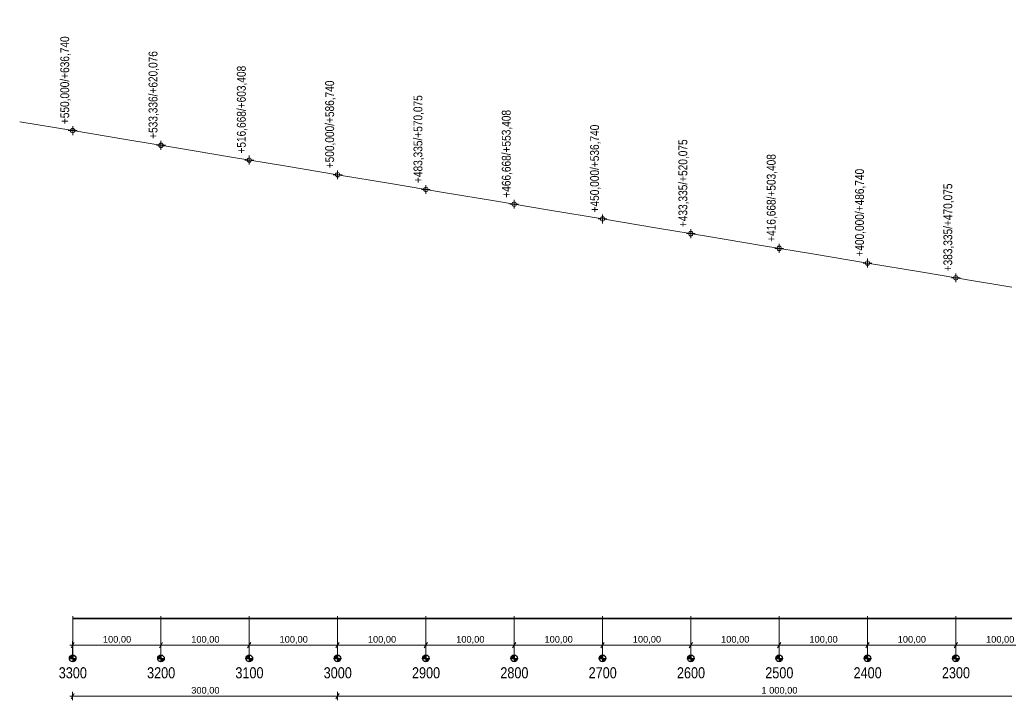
# Model space of a CAD drawing. Header units: metres. Extents: x -3374 to 8479, y -95 to 676.
# Tile 1 of 7: x -3374 to -2259, y -95 to 676. Entities that reach past the tile are written whole.
import ezdxf

# ---------------------------------------------------------------- set-up
doc = ezdxf.new("R2010")
doc.units = ezdxf.units.M
doc.header["$MEASUREMENT"] = 0
for name, color, linetype, lineweight in [('706-L Płaszczyzny podejścia 3D dla 3_3 km2', 4, 'Continuous', 20), ('727-L Wymiary opisy dla przekroju 1_50001', 7, 'Continuous', 13), ('727-L Wymiary opisy dla przekroju 1_500085', 1, 'Continuous', 25), ('730-L Profil terenu 2D223', 35, 'Continuous', 35)]:
    doc.layers.add(name, color=color, linetype=linetype, lineweight=lineweight)
doc.layers.add('727-L Wymiary opisy dla przekroju 1_5000', color=7, linetype='Continuous')
doc.styles.add('STYL_AUTOMATYCZNY_1', font='arial.ttf')
doc.styles.add('STYL_AUTOMATYCZNY_2', font='ARIALN.TTF')
doc.linetypes.add('Krawędź trawnika', pattern='A,0,[1,88_A.SC.03 Profile podejścia 1_50001.Shx,S=1.190476,R=0,X=0,Y=26.220759],-150,0', length=150)
doc.dimstyles.new('STYL_AUTOMATYCZNY__1', dxfattribs={"dimtxt": 7.5, "dimasz": 4.75, "dimexe": 0.18, "dimexo": 0.3, "dimgap": 0, "dimtad": 1, "dimtih": 1, "dimtoh": 1, "dimzin": 0, "dimdsep": 46, "dimtxsty": 'STYL_AUTOMATYCZNY_1', "dimblk": 'ARROWHEAD_2', "dimblk1": 'ARROWHEAD_2', "dimblk2": 'ARROWHEAD_2', "dimcen": 0.09, "dimclrd": 7, "dimclre": 7, "dimclrt": 1, "dimazin": 0, "dimtfac": 1, "dimtdec": 4, "dimtmove": 0, "dimatfit": 3, "dimfxl": 1, "dimtolj": 1, "dimtzin": 0, "dimarcsym": 0})
doc.dimstyles.new('STYL_AUTOMATYCZNY__2', dxfattribs={"dimtxt": 7.5, "dimasz": 4.75, "dimexe": 0.18, "dimexo": 0.0625, "dimgap": 0, "dimtad": 1, "dimtih": 1, "dimtoh": 1, "dimzin": 0, "dimdsep": 46, "dimtxsty": 'STYL_AUTOMATYCZNY_1', "dimblk": 'ARROWHEAD_2', "dimblk1": 'ARROWHEAD_2', "dimblk2": 'ARROWHEAD_2', "dimcen": 0.09, "dimse1": 1, "dimse2": 1, "dimclrd": 7, "dimclre": 7, "dimclrt": 1, "dimazin": 0, "dimtfac": 1, "dimtdec": 4, "dimtmove": 0, "dimatfit": 3, "dimfxl": 1, "dimtolj": 1, "dimtzin": 0, "dimarcsym": 0})

# ---------------------------------------------------------------- blocks, each defined once
blk = doc.blocks.new('*D1')
at = {"layer": '727-L Wymiary opisy dla przekroju 1_50001', "color": 7, "linetype": 'Continuous', "lineweight": 13}
for p, q in [((-3317.3, -32.7), (-3314.3, -32.7)), ((-3312.5, -29.6), (-3316.1, -35.8)), ((-3314.3, -47.3), (-3314.3, -28)), ((-3314.3, -32.7), (-3214.3, -32.7)), ((-3212.5, -29.6), (-3216.1, -35.8)), ((-3214.3, -47.3), (-3214.3, -28))]:
    blk.add_line(p, q, dxfattribs=at)
at = {"layer": '727-L Wymiary opisy dla przekroju 1_500085', "color": 1, "lineweight": 25, "insert": (-3280, -31.2), "char_height": 7.5, "attachment_point": 7, "style": 'STYL_AUTOMATYCZNY_1'}
blk.add_mtext('\\A1;{\\pql;\\fArial|b0|i0|c238|p0;\\W1.000000;100,00}', dxfattribs=at)
blk = doc.blocks.new('ARROWHEAD_2')
at = {"color": 0, "linetype": 'Continuous', "lineweight": 0}
for p, q in [((0, 0), (-1, 0)), ((-0.38, -0.66), (0.38, 0.66))]:
    blk.add_line(p, q, dxfattribs=at)
blk = doc.blocks.new('*D3')
at = {"layer": '727-L Wymiary opisy dla przekroju 1_50001', "color": 7, "linetype": 'Continuous', "lineweight": 13}
for p, q in [((-3212.5, -29.6), (-3216.1, -35.8)), ((-3214.3, -47.3), (-3214.3, -28)), ((-3214.3, -32.7), (-3114.3, -32.7)), ((-3112.5, -29.6), (-3116.1, -35.8)), ((-3114.3, -47.3), (-3114.3, -28))]:
    blk.add_line(p, q, dxfattribs=at)
at = {"layer": '727-L Wymiary opisy dla przekroju 1_500085', "color": 1, "lineweight": 25, "insert": (-3180, -31.2), "char_height": 7.5, "attachment_point": 7, "style": 'STYL_AUTOMATYCZNY_1'}
blk.add_mtext('\\A1;{\\pql;\\fArial|b0|i0|c238|p0;\\W1.000000;100,00}', dxfattribs=at)
blk = doc.blocks.new('*D4')
at = {"layer": '727-L Wymiary opisy dla przekroju 1_50001', "color": 7, "linetype": 'Continuous', "lineweight": 13}
for p, q in [((-3112.5, -29.6), (-3116.1, -35.8)), ((-3114.3, -47.3), (-3114.3, -28)), ((-3114.3, -32.7), (-3014.3, -32.7)), ((-3012.5, -29.6), (-3016.1, -35.8)), ((-3014.3, -47.3), (-3014.3, -28))]:
    blk.add_line(p, q, dxfattribs=at)
at = {"layer": '727-L Wymiary opisy dla przekroju 1_500085', "color": 1, "lineweight": 25, "insert": (-3080, -31.2), "char_height": 7.5, "attachment_point": 7, "style": 'STYL_AUTOMATYCZNY_1'}
blk.add_mtext('\\A1;{\\pql;\\fArial|b0|i0|c238|p0;\\W1.000000;100,00}', dxfattribs=at)
blk = doc.blocks.new('*D5')
at = {"layer": '727-L Wymiary opisy dla przekroju 1_50001', "color": 7, "linetype": 'Continuous', "lineweight": 13}
for p, q in [((-3012.5, -29.6), (-3016.1, -35.8)), ((-3014.3, -47.3), (-3014.3, -28)), ((-3014.3, -32.7), (-2914.3, -32.7)), ((-2912.5, -29.6), (-2916.1, -35.8)), ((-2914.3, -47.3), (-2914.3, -28))]:
    blk.add_line(p, q, dxfattribs=at)
at = {"layer": '727-L Wymiary opisy dla przekroju 1_500085', "color": 1, "lineweight": 25, "insert": (-2980, -31.2), "char_height": 7.5, "attachment_point": 7, "style": 'STYL_AUTOMATYCZNY_1'}
blk.add_mtext('\\A1;{\\pql;\\fArial|b0|i0|c238|p0;\\W1.000000;100,00}', dxfattribs=at)
blk = doc.blocks.new('*D6')
at = {"layer": '727-L Wymiary opisy dla przekroju 1_50001', "color": 7, "linetype": 'Continuous', "lineweight": 13}
for p, q in [((-2912.5, -29.6), (-2916.1, -35.8)), ((-2914.3, -47.3), (-2914.3, -28)), ((-2914.3, -32.7), (-2814.3, -32.7)), ((-2812.5, -29.6), (-2816.1, -35.8)), ((-2814.3, -47.3), (-2814.3, -28))]:
    blk.add_line(p, q, dxfattribs=at)
at = {"layer": '727-L Wymiary opisy dla przekroju 1_500085', "color": 1, "lineweight": 25, "insert": (-2880, -31.2), "char_height": 7.5, "attachment_point": 7, "style": 'STYL_AUTOMATYCZNY_1'}
blk.add_mtext('\\A1;{\\pql;\\fArial|b0|i0|c238|p0;\\W1.000000;100,00}', dxfattribs=at)
blk = doc.blocks.new('*D7')
at = {"layer": '727-L Wymiary opisy dla przekroju 1_50001', "color": 7, "linetype": 'Continuous', "lineweight": 13}
for p, q in [((-2812.5, -29.6), (-2816.1, -35.8)), ((-2814.3, -47.3), (-2814.3, -28)), ((-2814.3, -32.7), (-2714.3, -32.7)), ((-2712.5, -29.6), (-2716.1, -35.8)), ((-2714.3, -47.3), (-2714.3, -28))]:
    blk.add_line(p, q, dxfattribs=at)
at = {"layer": '727-L Wymiary opisy dla przekroju 1_500085', "color": 1, "lineweight": 25, "insert": (-2780, -31.2), "char_height": 7.5, "attachment_point": 7, "style": 'STYL_AUTOMATYCZNY_1'}
blk.add_mtext('\\A1;{\\pql;\\fArial|b0|i0|c238|p0;\\W1.000000;100,00}', dxfattribs=at)
blk = doc.blocks.new('*D8')
at = {"layer": '727-L Wymiary opisy dla przekroju 1_50001', "color": 7, "linetype": 'Continuous', "lineweight": 13}
for p, q in [((-2712.5, -29.6), (-2716.1, -35.8)), ((-2714.3, -47.3), (-2714.3, -28)), ((-2714.3, -32.7), (-2614.3, -32.7)), ((-2612.5, -29.6), (-2616.1, -35.8)), ((-2614.3, -47.3), (-2614.3, -28))]:
    blk.add_line(p, q, dxfattribs=at)
at = {"layer": '727-L Wymiary opisy dla przekroju 1_500085', "color": 1, "lineweight": 25, "insert": (-2680, -31.2), "char_height": 7.5, "attachment_point": 7, "style": 'STYL_AUTOMATYCZNY_1'}
blk.add_mtext('\\A1;{\\pql;\\fArial|b0|i0|c238|p0;\\W1.000000;100,00}', dxfattribs=at)
blk = doc.blocks.new('*D9')
at = {"layer": '727-L Wymiary opisy dla przekroju 1_50001', "color": 7, "linetype": 'Continuous', "lineweight": 13}
for p, q in [((-2612.5, -29.6), (-2616.1, -35.8)), ((-2614.3, -47.3), (-2614.3, -28)), ((-2614.3, -32.7), (-2514.3, -32.7)), ((-2512.5, -29.6), (-2516.1, -35.8)), ((-2514.3, -47.3), (-2514.3, -28))]:
    blk.add_line(p, q, dxfattribs=at)
at = {"layer": '727-L Wymiary opisy dla przekroju 1_500085', "color": 1, "lineweight": 25, "insert": (-2580, -31.2), "char_height": 7.5, "attachment_point": 7, "style": 'STYL_AUTOMATYCZNY_1'}
blk.add_mtext('\\A1;{\\pql;\\fArial|b0|i0|c238|p0;\\W1.000000;100,00}', dxfattribs=at)
blk = doc.blocks.new('*D10')
at = {"layer": '727-L Wymiary opisy dla przekroju 1_50001', "color": 7, "linetype": 'Continuous', "lineweight": 13}
for p, q in [((-2512.5, -29.6), (-2516.1, -35.8)), ((-2514.3, -47.3), (-2514.3, -28)), ((-2514.3, -32.7), (-2414.3, -32.7)), ((-2412.5, -29.6), (-2416.1, -35.8)), ((-2414.3, -47.3), (-2414.3, -28))]:
    blk.add_line(p, q, dxfattribs=at)
at = {"layer": '727-L Wymiary opisy dla przekroju 1_500085', "color": 1, "lineweight": 25, "insert": (-2480, -31.2), "char_height": 7.5, "attachment_point": 7, "style": 'STYL_AUTOMATYCZNY_1'}
blk.add_mtext('\\A1;{\\pql;\\fArial|b0|i0|c238|p0;\\W1.000000;100,00}', dxfattribs=at)
blk = doc.blocks.new('*D11')
at = {"layer": '727-L Wymiary opisy dla przekroju 1_50001', "color": 7, "linetype": 'Continuous', "lineweight": 13}
for p, q in [((-2412.5, -29.6), (-2416.1, -35.8)), ((-2414.3, -47.3), (-2414.3, -28)), ((-2414.3, -32.7), (-2314.3, -32.7)), ((-2312.5, -29.6), (-2316.1, -35.8)), ((-2314.3, -47.3), (-2314.3, -28))]:
    blk.add_line(p, q, dxfattribs=at)
at = {"layer": '727-L Wymiary opisy dla przekroju 1_500085', "color": 1, "lineweight": 25, "insert": (-2380, -31.2), "char_height": 7.5, "attachment_point": 7, "style": 'STYL_AUTOMATYCZNY_1'}
blk.add_mtext('\\A1;{\\pql;\\fArial|b0|i0|c238|p0;\\W1.000000;100,00}', dxfattribs=at)
blk = doc.blocks.new('*D12')
at = {"layer": '727-L Wymiary opisy dla przekroju 1_50001', "color": 7, "linetype": 'Continuous', "lineweight": 13}
for p, q in [((-2312.5, -29.6), (-2316.1, -35.8)), ((-2314.3, -47.3), (-2314.3, -28)), ((-2314.3, -32.7), (-2214.3, -32.7)), ((-2212.5, -29.6), (-2216.1, -35.8)), ((-2214.3, -47.3), (-2214.3, -28))]:
    blk.add_line(p, q, dxfattribs=at)
at = {"layer": '727-L Wymiary opisy dla przekroju 1_500085', "color": 1, "lineweight": 25, "insert": (-2280, -31.2), "char_height": 7.5, "attachment_point": 7, "style": 'STYL_AUTOMATYCZNY_1'}
blk.add_mtext('\\A1;{\\pql;\\fArial|b0|i0|c238|p0;\\W1.000000;100,00}', dxfattribs=at)
blk = doc.blocks.new('*D73')
at = {"layer": '727-L Wymiary opisy dla przekroju 1_50001', "color": 7, "linetype": 'Continuous', "lineweight": 13}
for p, q in [((-3312.5, -87.3), (-3316.1, -93.6)), ((-3314.3, -95.1), (-3314.3, -85.7)), ((-3012.5, -87.3), (-3016.1, -93.6)), ((-3014.3, -95.1), (-3014.3, -85.7)), ((-3317.3, -90.4), (-3314.3, -90.4)), ((-3314.3, -90.4), (-3014.3, -90.4))]:
    blk.add_line(p, q, dxfattribs=at)
at = {"layer": '727-L Wymiary opisy dla przekroju 1_500085', "color": 1, "lineweight": 25, "insert": (-3180, -88.9), "char_height": 7.5, "attachment_point": 7, "style": 'STYL_AUTOMATYCZNY_1'}
blk.add_mtext('\\A1;{\\pql;\\fArial|b0|i0|c238|p0;\\W1.000000;300,00}', dxfattribs=at)
blk = doc.blocks.new('*D74')
at = {"layer": '727-L Wymiary opisy dla przekroju 1_50001', "color": 7, "linetype": 'Continuous', "lineweight": 13}
for p, q in [((-3012.5, -87.3), (-3016.1, -93.6)), ((-3014.3, -95.1), (-3014.3, -85.7)), ((-2012.5, -87.3), (-2016.1, -93.6)), ((-2014.3, -95.1), (-2014.3, -85.7)), ((-3014.3, -90.4), (-2014.3, -90.4)), ((-2014.3, -90.4), (-1014.3, -90.4))]:
    blk.add_line(p, q, dxfattribs=at)
at = {"layer": '727-L Wymiary opisy dla przekroju 1_500085', "color": 1, "lineweight": 25, "insert": (-2534.3, -88.9), "char_height": 7.5, "attachment_point": 7, "style": 'STYL_AUTOMATYCZNY_1'}
blk.add_mtext('\\A1;{\\pql;\\fArial|b0|i0|c238|p0;\\W1.000000;1\xa0000,00}', dxfattribs=at)

msp = doc.modelspace()

# ---------------------------------------------------------------- hatches: boundary and pattern name
at = {"layer": '727-L Wymiary opisy dla przekroju 1_500085', "linetype": 'Continuous', "lineweight": 25}
for points in [[(-3314.255, -47.622), (-3314.255, -43.872), (-3315.69, -44.158), (-3316.906, -44.971), (-3317.719, -46.187), (-3318.005, -47.622)], [(-3214.255, -47.622), (-3214.255, -43.872), (-3215.69, -44.158), (-3216.906, -44.971), (-3217.719, -46.187), (-3218.005, -47.622)], [(-3114.255, -47.622), (-3114.255, -43.872), (-3115.69, -44.158), (-3116.906, -44.971), (-3117.719, -46.187), (-3118.005, -47.622)], [(-3014.255, -47.622), (-3014.255, -43.872), (-3015.69, -44.158), (-3016.906, -44.971), (-3017.719, -46.187), (-3018.005, -47.622)], [(-2914.255, -47.622), (-2914.255, -43.872), (-2915.69, -44.158), (-2916.906, -44.971), (-2917.719, -46.187), (-2918.005, -47.622)], [(-2814.255, -47.622), (-2814.255, -43.872), (-2815.69, -44.158), (-2816.906, -44.971), (-2817.719, -46.187), (-2818.005, -47.622)], [(-2714.255, -47.622), (-2714.255, -43.872), (-2715.69, -44.158), (-2716.906, -44.971), (-2717.719, -46.187), (-2718.005, -47.622)], [(-2614.255, -47.622), (-2614.255, -43.872), (-2615.69, -44.158), (-2616.906, -44.971), (-2617.719, -46.187), (-2618.005, -47.622)], [(-2514.255, -47.622), (-2514.255, -43.872), (-2515.69, -44.158), (-2516.906, -44.971), (-2517.719, -46.187), (-2518.005, -47.622)], [(-2414.255, -47.622), (-2414.255, -43.872), (-2415.69, -44.158), (-2416.906, -44.971), (-2417.719, -46.187), (-2418.005, -47.622)], [(-2314.255, -47.622), (-2314.255, -43.872), (-2315.69, -44.158), (-2316.906, -44.971), (-2317.719, -46.187), (-2318.005, -47.622)], [(-3314.255, -47.622), (-3314.255, -51.372), (-3312.82, -51.087), (-3311.603, -50.274), (-3310.79, -49.057), (-3310.505, -47.622)], [(-3214.255, -47.622), (-3214.255, -51.372), (-3212.82, -51.087), (-3211.603, -50.274), (-3210.79, -49.057), (-3210.505, -47.622)], [(-3114.255, -47.622), (-3114.255, -51.372), (-3112.82, -51.087), (-3111.603, -50.274), (-3110.79, -49.057), (-3110.505, -47.622)], [(-3014.255, -47.622), (-3014.255, -51.372), (-3012.82, -51.087), (-3011.603, -50.274), (-3010.79, -49.057), (-3010.505, -47.622)], [(-2914.255, -47.622), (-2914.255, -51.372), (-2912.82, -51.087), (-2911.603, -50.274), (-2910.79, -49.057), (-2910.505, -47.622)], [(-2814.255, -47.622), (-2814.255, -51.372), (-2812.82, -51.087), (-2811.603, -50.274), (-2810.79, -49.057), (-2810.505, -47.622)], [(-2714.255, -47.622), (-2714.255, -51.372), (-2712.82, -51.087), (-2711.603, -50.274), (-2710.79, -49.057), (-2710.505, -47.622)], [(-2614.255, -47.622), (-2614.255, -51.372), (-2612.82, -51.087), (-2611.603, -50.274), (-2610.79, -49.057), (-2610.505, -47.622)], [(-2514.255, -47.622), (-2514.255, -51.372), (-2512.82, -51.087), (-2511.603, -50.274), (-2510.79, -49.057), (-2510.505, -47.622)], [(-2414.255, -47.622), (-2414.255, -51.372), (-2412.82, -51.087), (-2411.603, -50.274), (-2410.79, -49.057), (-2410.505, -47.622)], [(-2314.255, -47.622), (-2314.255, -51.372), (-2312.82, -51.087), (-2311.603, -50.274), (-2310.79, -49.057), (-2310.505, -47.622)]]:
    msp.add_hatch(color=1, dxfattribs=at).paths.add_polyline_path(points)

# ---------------------------------------------------------------- linework, layer by layer
at = {"layer": '706-L Płaszczyzny podejścia 3D dla 3_3 km2', "color": 4, "linetype": 'Continuous', "lineweight": 20}
for p, q in [((-3374.241, 560), (-3314.241, 550)), ((-3314.241, 550), (-3254.241, 540)), ((-3254.241, 540), (-3194.241, 530)), ((-3194.241, 530), (-3134.241, 520)), ((-3134.244, 520), (-3074.244, 510)), ((-3074.244, 510), (-3014.244, 500)), ((-3014.244, 500), (-2954.244, 490)), ((-2954.244, 490), (-2894.244, 480)), ((-2894.244, 480), (-2834.244, 470)), ((-2834.244, 470), (-2774.244, 460)), ((-2774.244, 460), (-2714.244, 450)), ((-2714.244, 450), (-2654.244, 440)), ((-2654.246, 440), (-2594.246, 430)), ((-2594.246, 430), (-2534.246, 420)), ((-2534.246, 420), (-2474.246, 410)), ((-2474.246, 410), (-2414.246, 400)), ((-2414.246, 400), (-2354.246, 390)), ((-2354.246, 390), (-2294.246, 380)), ((-2294.249, 380), (-2234.249, 370))]:
    msp.add_line(p, q, dxfattribs=at)
at = {"layer": '727-L Wymiary opisy dla przekroju 1_50001', "color": 7, "linetype": 'Continuous', "lineweight": 13}
for p, q in [((-3319.241, 550), (-3309.241, 550)), ((-3314.241, 545), (-3314.241, 555)), ((-3214.255, 528.336), (-3214.255, 538.336)), ((-3219.255, 533.336), (-3209.255, 533.336)), ((-3119.255, 516.668), (-3109.255, 516.668)), ((-3114.255, 511.668), (-3114.255, 521.668)), ((-3014.244, 495), (-3014.244, 505)), ((-3019.244, 500), (-3009.244, 500)), ((-2919.255, 483.335), (-2909.255, 483.335)), ((-2914.255, 478.335), (-2914.255, 488.335)), ((-2814.255, 461.668), (-2814.255, 471.668)), ((-2819.255, 466.668), (-2809.255, 466.668)), ((-2719.244, 450), (-2709.244, 450)), ((-2714.244, 445), (-2714.244, 455)), ((-2614.255, 428.335), (-2614.255, 438.335)), ((-2619.255, 433.335), (-2609.255, 433.335)), ((-2519.255, 416.668), (-2509.255, 416.668)), ((-2514.255, 411.668), (-2514.255, 421.668)), ((-2414.246, 395), (-2414.246, 405)), ((-2419.246, 400), (-2409.246, 400)), ((-2319.255, 383.335), (-2309.255, 383.335)), ((-2314.255, 378.335), (-2314.255, 388.335)), ((-3314.255, 0), (-3314.255, -47.622)), ((-3214.255, 0), (-3214.255, -47.622)), ((-3114.255, 0), (-3114.255, -47.622)), ((-3014.255, 0), (-3014.255, -47.622)), ((-2914.255, 0), (-2914.255, -47.622)), ((-2814.255, 0), (-2814.255, -47.622)), ((-2714.255, 0), (-2714.255, -47.622)), ((-2614.255, 0), (-2614.255, -47.622)), ((-2514.255, 0), (-2514.255, -47.622)), ((-2414.255, 0), (-2414.255, -47.622)), ((-2314.255, 0), (-2314.255, -47.622))]:
    msp.add_line(p, q, dxfattribs=at)
for centre in [(-3314.241, 550), (-3214.255, 533.336), (-3114.255, 516.668), (-3014.244, 500), (-2914.255, 483.335), (-2814.255, 466.668), (-2714.244, 450), (-2614.255, 433.335), (-2514.255, 416.668), (-2414.246, 400), (-2314.255, 383.335)]:
    msp.add_circle(centre, 2.5, dxfattribs=at)
at = {"layer": '727-L Wymiary opisy dla przekroju 1_500085', "color": 1, "linetype": 'Continuous', "lineweight": 25}
for p, q in [((-3314.255, -43.872), (-3314.255, -51.372)), ((-3214.255, -43.872), (-3214.255, -51.372)), ((-3114.255, -43.872), (-3114.255, -51.372)), ((-3014.255, -43.872), (-3014.255, -51.372)), ((-2914.255, -43.872), (-2914.255, -51.372)), ((-2814.255, -43.872), (-2814.255, -51.372)), ((-2714.255, -43.872), (-2714.255, -51.372)), ((-2614.255, -43.872), (-2614.255, -51.372)), ((-2514.255, -43.872), (-2514.255, -51.372)), ((-2414.255, -43.872), (-2414.255, -51.372)), ((-2314.255, -43.872), (-2314.255, -51.372)), ((-3318.005, -47.622), (-3310.505, -47.622)), ((-3218.005, -47.622), (-3210.505, -47.622)), ((-3118.005, -47.622), (-3110.505, -47.622)), ((-3018.005, -47.622), (-3010.505, -47.622)), ((-2918.005, -47.622), (-2910.505, -47.622)), ((-2818.005, -47.622), (-2810.505, -47.622)), ((-2718.005, -47.622), (-2710.505, -47.622)), ((-2618.005, -47.622), (-2610.505, -47.622)), ((-2518.005, -47.622), (-2510.505, -47.622)), ((-2418.005, -47.622), (-2410.505, -47.622)), ((-2318.005, -47.622), (-2310.505, -47.622))]:
    msp.add_line(p, q, dxfattribs=at)
for centre in [(-3314.255, -47.622), (-3214.255, -47.622), (-3114.255, -47.622), (-3014.255, -47.622), (-2914.255, -47.622), (-2814.255, -47.622), (-2714.255, -47.622), (-2614.255, -47.622), (-2514.255, -47.622), (-2414.255, -47.622), (-2314.255, -47.622)]:
    msp.add_circle(centre, 3.75, dxfattribs=at)
at = {"layer": '730-L Profil terenu 2D223', "color": 35, "linetype": 'Krawędź trawnika', "lineweight": 35}
msp.add_lwpolyline([(-1018.292, -2.342), (-3314.255, -2.342)], dxfattribs=at)

# ---------------------------------------------------------------- texts
at = {"layer": '727-L Wymiary opisy dla przekroju 1_50001', "color": 7, "linetype": 'Continuous', "lineweight": 13, "char_height": 12.5, "attachment_point": 3, "style": 'STYL_AUTOMATYCZNY_2'}
for s, insert in [('\\A1;{\\pqr;\\fArial Narrow|b0|i0|c238|p0;\\W1.000000;3\\fArial Narrow|b0|i0|c238|p0;\\W1.000000;3\\fArial Narrow|b0|i0|c238|p0;\\W1.000000;00}', (-3298.159, -57.704)), ('\\A1;{\\pqr;\\fArial Narrow|b0|i0|c238|p0;\\W1.000000;3\\fArial Narrow|b0|i0|c238|p0;\\W1.000000;2\\fArial Narrow|b0|i0|c238|p0;\\W1.000000;00}', (-3198.159, -57.704)), ('\\A1;{\\pqr;\\fArial Narrow|b0|i0|c238|p0;\\W1.000000;3\\fArial Narrow|b0|i0|c238|p0;\\W1.000000;1\\fArial Narrow|b0|i0|c238|p0;\\W1.000000;00}', (-3098.159, -57.704)), ('\\A1;{\\pqr;\\fArial Narrow|b0|i0|c238|p0;\\W1.000000;3\\fArial Narrow|b0|i0|c238|p0;\\W1.000000;000}', (-2998.159, -57.704)), ('\\A1;{\\pqr;\\fArial Narrow|b0|i0|c238|p0;\\W1.000000;2\\fArial Narrow|b0|i0|c238|p0;\\W1.000000;9\\fArial Narrow|b0|i0|c238|p0;\\W1.000000;00}', (-2898.159, -57.704)), ('\\A1;{\\pqr;\\fArial Narrow|b0|i0|c238|p0;\\W1.000000;2\\fArial Narrow|b0|i0|c238|p0;\\W1.000000;8\\fArial Narrow|b0|i0|c238|p0;\\W1.000000;00}', (-2798.159, -57.704)), ('\\A1;{\\pqr;\\fArial Narrow|b0|i0|c238|p0;\\W1.000000;2\\fArial Narrow|b0|i0|c238|p0;\\W1.000000;7\\fArial Narrow|b0|i0|c238|p0;\\W1.000000;00}', (-2698.159, -57.704)), ('\\A1;{\\pqr;\\fArial Narrow|b0|i0|c238|p0;\\W1.000000;2\\fArial Narrow|b0|i0|c238|p0;\\W1.000000;6\\fArial Narrow|b0|i0|c238|p0;\\W1.000000;00}', (-2598.159, -57.704)), ('\\A1;{\\pqr;\\fArial Narrow|b0|i0|c238|p0;\\W1.000000;2\\fArial Narrow|b0|i0|c238|p0;\\W1.000000;5\\fArial Narrow|b0|i0|c238|p0;\\W1.000000;00}', (-2498.159, -57.704)), ('\\A1;{\\pqr;\\fArial Narrow|b0|i0|c238|p0;\\W1.000000;2\\fArial Narrow|b0|i0|c238|p0;\\W1.000000;4\\fArial Narrow|b0|i0|c238|p0;\\W1.000000;00}', (-2398.159, -57.704)), ('\\A1;{\\pqr;\\fArial Narrow|b0|i0|c238|p0;\\W1.000000;2\\fArial Narrow|b0|i0|c238|p0;\\W1.000000;3\\fArial Narrow|b0|i0|c238|p0;\\W1.000000;00}', (-2298.159, -57.704))]:
    msp.add_mtext(s, dxfattribs=dict(at, insert=insert))
at = {"layer": '727-L Wymiary opisy dla przekroju 1_500085', "color": 1, "lineweight": 25, "char_height": 10, "attachment_point": 7, "rotation": 90, "style": 'STYL_AUTOMATYCZNY_2'}
for s, insert in [('\\A1;{\\pql;\\fArial Narrow|b0|i0|c238|p0;\\W1.000000;+550,000/+636,740}', (-3316.397, 557.342)), ('\\A1;{\\pql;\\fArial Narrow|b0|i0|c238|p0;\\W1.000000;+533,336/+620,076}', (-3216.411, 540.677)), ('\\A1;{\\pql;\\fArial Narrow|b0|i0|c238|p0;\\W1.000000;+516,668/+603,408}', (-3116.411, 524.01)), ('\\A1;{\\pql;\\fArial Narrow|b0|i0|c238|p0;\\W1.000000;+500,000/+586,740}', (-3016.4, 507.342)), ('\\A1;{\\pql;\\fArial Narrow|b0|i0|c238|p0;\\W1.000000;+483,335/+570,075}', (-2916.411, 490.677)), ('\\A1;{\\pql;\\fArial Narrow|b0|i0|c238|p0;\\W1.000000;+466,668/+553,408}', (-2816.411, 474.01)), ('\\A1;{\\pql;\\fArial Narrow|b0|i0|c238|p0;\\W1.000000;+450,000/+536,740}', (-2716.4, 457.342)), ('\\A1;{\\pql;\\fArial Narrow|b0|i0|c238|p0;\\W1.000000;+433,335/+520,075}', (-2616.411, 440.677)), ('\\A1;{\\pql;\\fArial Narrow|b0|i0|c238|p0;\\W1.000000;+416,668/+503,408}', (-2516.411, 424.01)), ('\\A1;{\\pql;\\fArial Narrow|b0|i0|c238|p0;\\W1.000000;+400,000/+486,740}', (-2416.403, 407.342)), ('\\A1;{\\pql;\\fArial Narrow|b0|i0|c238|p0;\\W1.000000;+383,335/+470,075}', (-2316.411, 390.677))]:
    msp.add_mtext(s, dxfattribs=dict(at, insert=insert))

# ---------------------------------------------------------------- dimensions: what is measured, and where the dimension line sits
at = {"layer": '727-L Wymiary opisy dla przekroju 1_5000', "color": 7, "linetype": 'Continuous', "lineweight": 13}
for base, p1, p2, dimstyle, picture, middle in [((-3214.255, -32.711), (-3314.255, -47.622), (-3214.255, -47.622), 'STYL_AUTOMATYCZNY__1', '*D1', (-3264.567, -27.461)), ((-3114.255, -32.711), (-3214.255, -47.622), (-3114.255, -47.622), 'STYL_AUTOMATYCZNY__1', '*D3', (-3164.567, -27.461)), ((-3014.255, -32.711), (-3114.255, -47.622), (-3014.255, -47.622), 'STYL_AUTOMATYCZNY__1', '*D4', (-3064.567, -27.461)), ((-2914.255, -32.711), (-3014.255, -47.622), (-2914.255, -47.622), 'STYL_AUTOMATYCZNY__1', '*D5', (-2964.567, -27.461)), ((-2814.255, -32.711), (-2914.255, -47.622), (-2814.255, -47.622), 'STYL_AUTOMATYCZNY__1', '*D6', (-2864.567, -27.461)), ((-2714.255, -32.711), (-2814.255, -47.622), (-2714.255, -47.622), 'STYL_AUTOMATYCZNY__1', '*D7', (-2764.567, -27.461)), ((-2614.255, -32.711), (-2714.255, -47.622), (-2614.255, -47.622), 'STYL_AUTOMATYCZNY__1', '*D8', (-2664.567, -27.461)), ((-2514.255, -32.711), (-2614.255, -47.622), (-2514.255, -47.622), 'STYL_AUTOMATYCZNY__1', '*D9', (-2564.567, -27.461)), ((-2414.255, -32.711), (-2514.255, -47.622), (-2414.255, -47.622), 'STYL_AUTOMATYCZNY__1', '*D10', (-2464.567, -27.461)), ((-2314.255, -32.711), (-2414.255, -47.622), (-2314.255, -47.622), 'STYL_AUTOMATYCZNY__1', '*D11', (-2364.567, -27.461)), ((-2214.255, -32.711), (-2314.255, -47.622), (-2214.255, -47.622), 'STYL_AUTOMATYCZNY__1', '*D12', (-2264.567, -27.461)), ((-3014.255, -90.435), (-3314.255, -47.622), (-3014.255, -47.622), 'STYL_AUTOMATYCZNY__2', '*D73', (-3164.567, -85.185)), ((-2014.255, -90.435), (-3014.255, -47.622), (-2014.255, -47.622), 'STYL_AUTOMATYCZNY__2', '*D74', (-2514.552, -85.185))]:
    dim = msp.add_linear_dim(base=base, p1=p1, p2=p2, dimstyle=dimstyle, dxfattribs=at)
    dim.commit()
    dim.dimension.update_dxf_attribs({"geometry": picture, "text_midpoint": middle, "dimtype": 160})

doc.saveas('drawing.dxf')
